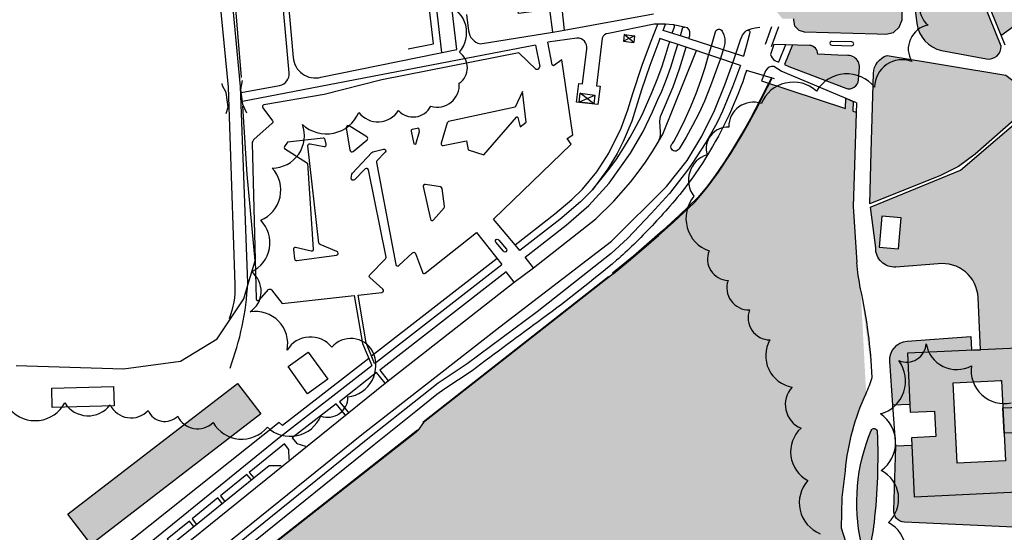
# Model space of a CAD drawing. Header units: metres. Extents: x 89795 to 94000, y 463250 to 466585.
# Tile 220 of 243: x 91617 to 91880, y 465490 to 465627. Entities that reach past the tile are written whole.
import ezdxf

# ---------------------------------------------------------------- set-up
doc = ezdxf.new("R2010")
doc.units = ezdxf.units.M
doc.layers.add('92.1_Bestaande bebouwing - Existing building H', color=7, linetype='Continuous', true_color=0xb5b6af)
doc.layers.add('96.0_groen noord H', color=7, linetype='Continuous', true_color=0xb6b449)
doc.layers.add('96.0_forest', color=71, linetype='Continuous')
doc.layers.add('XXX_Background', color=3, linetype='Continuous')

msp = doc.modelspace()

# ---------------------------------------------------------------- hatches: boundary and pattern name
at = {"layer": '92.1_Bestaande bebouwing - Existing building H'}
h = msp.add_hatch(color=256, dxfattribs=at)
h.paths.add_polyline_path([(91855.38, 465515.65), (91856.12, 465499.88), (91887.48, 465501.36), (91886.73, 465517.13), (91880.11, 465516.82), (91879.79, 465523.63), (91886.42, 465523.94), (91885.68, 465539.71), (91854.31, 465538.24), (91855.06, 465522.46), (91861.55, 465522.75), (91861.87, 465515.96)])
h.paths.add_polyline_path([(91867.55, 465508.87), (91866.54, 465530.36), (91879.44, 465530.97), (91880.46, 465509.48)], flags=16)
msp.add_hatch(color=256, dxfattribs=at).paths.add_polyline_path([(91630.12, 465495.29), (91675.32, 465530.14), (91681.58, 465522.04), (91636.23, 465487.05), (91629.98, 465495.19)])
at = {"layer": '96.0_groen noord H'}
h = msp.add_hatch(color=256, dxfattribs=at)
edge = h.paths.add_edge_path()
edge.add_line((91816.19, 465669.59), (91813.83, 465669.47))
edge.add_line((91813.83, 465669.47), (91799.49, 465792.97))
edge.add_arc((91808.99, 465783.85), 13.17, 102.1708, 136.1658, ccw=False)
edge.add_line((91806.21, 465796.72), (91902.51, 465837.61))
edge.add_line((91902.51, 465837.61), (91926.25, 465848.86))
edge.add_line((91926.25, 465848.86), (91937, 465853.09))
edge.add_line((91937, 465853.09), (91955.18, 465857.7))
edge.add_line((91955.18, 465857.7), (91995.99, 465861.25))
edge.add_line((91995.99, 465861.25), (92028.47, 465863.67))
edge.add_line((92028.47, 465863.67), (92043.23, 465864.77))
edge.add_line((92043.23, 465864.77), (92043.3, 465863.74))
edge.add_line((92043.3, 465863.74), (92045.15, 465863.7))
edge.add_line((92045.15, 465863.7), (92053.97, 465861.72))
edge.add_line((92053.97, 465861.72), (92054.22, 465857.2))
edge.add_line((92054.22, 465857.2), (92054.52, 465851.99))
edge.add_line((92054.52, 465851.99), (92058.04, 465852.19))
edge.add_line((92058.04, 465852.19), (92058, 465852.79))
edge.add_line((92058, 465852.79), (92061.35, 465853.09))
edge.add_line((92061.35, 465853.09), (92061.4, 465852.47))
edge.add_line((92061.4, 465852.47), (92063.34, 465852.64))
edge.add_line((92063.34, 465852.64), (92063.18, 465854.59))
edge.add_line((92063.18, 465854.59), (92063.78, 465854.64))
edge.add_line((92063.78, 465854.64), (92065.57, 465854.86))
edge.add_line((92065.57, 465854.86), (92097.39, 465820.25))
edge.add_line((92097.39, 465820.25), (92109.29, 465811.24))
edge.add_arc((92108.3, 465810.3), 1.37, -46.5863, 43.414, ccw=False)
edge.add_line((92109.24, 465809.3), (92111.4, 465806.82))
edge.add_arc((92112.28, 465806.16), 1.1, 40.5704, 143.3503, ccw=False)
edge.add_line((92113.12, 465806.88), (92134.72, 465781.64))
edge.add_arc((92133.57, 465780.95), 1.35, -48.2155, 31.0464, ccw=False)
edge.add_line((92134.47, 465779.94), (92136.63, 465777.47))
edge.add_arc((92137.45, 465776.49), 1.27, 38.2441, 129.9229, ccw=False)
edge.add_line((92138.45, 465777.28), (92170.02, 465737.22))
edge.add_arc((92168.85, 465736.8), 1.24, -55.3215, 19.6197, ccw=False)
edge.add_line((92169.56, 465735.78), (92171.66, 465733.15))
edge.add_line((92171.66, 465733.15), (92171.67, 465733.15))
edge.add_line((92171.67, 465733.15), (92171.79, 465733.24))
edge.add_arc((92172.4, 465731.83), 1.53, 38.0822, 113.65, ccw=False)
edge.add_line((92173.61, 465732.78), (92199.85, 465699.29))
edge.add_line((92199.85, 465699.29), (92199.31, 465698.89))
edge.add_line((92199.31, 465698.89), (92210.32, 465685.61))
edge.add_line((92210.32, 465685.61), (92201.35, 465678.53))
edge.add_line((92201.35, 465678.53), (92196.59, 465678.59))
edge.add_line((92196.59, 465678.59), (92187.8, 465678.04))
edge.add_line((92187.8, 465678.04), (92186.7, 465679.77))
edge.add_line((92186.7, 465679.77), (92183.63, 465681.28))
edge.add_line((92183.63, 465681.28), (92181.38, 465681.49))
edge.add_arc((92176.14, 465681.61), 5.25, 271.7312, 358.7158, ccw=False)
edge.add_line((92176.3, 465676.36), (92084.7, 465673.6))
edge.add_arc((92080.77, 465655.49), 18.53, 77.7465, 135.0313)
edge.add_arc((92052.97, 465683.25), 20.76, 269.4039, 315.0313, ccw=False)
edge.add_line((92052.76, 465662.5), (92046.45, 465662.56))
edge.add_line((92046.45, 465662.56), (92035.41, 465661.24))
edge.add_line((92035.41, 465661.24), (92029.88, 465660.13))
edge.add_line((92029.88, 465660.13), (92027.56, 465660.46))
edge.add_line((92027.56, 465660.46), (92023.7, 465660.57))
edge.add_line((92023.7, 465660.57), (92019.72, 465659.8))
edge.add_line((92019.72, 465659.8), (92014.42, 465657.92))
edge.add_line((92014.42, 465657.92), (92012.54, 465656.15))
edge.add_line((92012.54, 465656.15), (92011.38, 465653.18))
edge.add_line((92011.38, 465653.18), (92011.58, 465650.3))
edge.add_line((92011.58, 465650.3), (92018.69, 465546.61))
edge.add_line((92018.69, 465546.61), (92018.17, 465544.18))
edge.add_line((92018.17, 465544.18), (91975.1, 465510.86))
edge.add_line((91975.1, 465510.86), (91964.16, 465500.99))
edge.add_line((91964.16, 465500.99), (91962.48, 465498.75))
edge.add_line((91962.48, 465498.75), (91961.3, 465496.01))
edge.add_line((91961.3, 465496.01), (91960.37, 465493.52))
edge.add_line((91960.37, 465493.52), (91959.72, 465490.54))
edge.add_line((91959.72, 465490.54), (91959.52, 465487.32))
edge.add_line((91959.52, 465487.32), (91958.91, 465483.9))
edge.add_line((91958.91, 465483.9), (91930.75, 465488.89))
edge.add_line((91930.75, 465488.89), (91910.73, 465490.39))
edge.add_arc((91910.92, 465493.66), 3.28, 178.7661, 266.7966, ccw=False)
edge.add_line((91907.64, 465493.73), (91907.87, 465504.23))
edge.add_line((91907.87, 465504.23), (91908.29, 465506.65))
edge.add_line((91908.29, 465506.65), (91909.63, 465510.08))
edge.add_line((91909.63, 465510.08), (91911.72, 465514.01))
edge.add_line((91911.72, 465514.01), (91913.63, 465516.07))
edge.add_line((91913.63, 465516.07), (91915.91, 465517.28))
edge.add_line((91915.91, 465517.28), (91914.06, 465520.89))
edge.add_arc((91917.11, 465522.78), 3.59, 97.1256, 211.7356, ccw=False)
edge.add_line((91916.67, 465526.34), (91919.5, 465526.7))
edge.add_line((91919.5, 465526.7), (91928.5, 465526.89))
edge.add_arc((91928.48, 465523.77), 3.12, 28.6325, 89.7134, ccw=False)
edge.add_arc((91955.83, 465538.7), 28.03, 208.6317, 226.0838)
edge.add_arc((91946.49, 465528.99), 14.56, 226.0838, 276.2575)
edge.add_line((91948.07, 465514.51), (91951.72, 465514.91))
edge.add_line((91951.72, 465514.91), (91961.48, 465516.37))
edge.add_line((91961.48, 465516.37), (91973.07, 465519.29))
edge.add_line((91973.07, 465519.29), (92002.79, 465538.5))
edge.add_arc((91989.85, 465548.67), 16.46, 321.866, 344.7632)
edge.add_arc((91972.12, 465553.5), 34.84, 344.7601, 368.4941)
edge.add_arc((91987.05, 465555.73), 19.74, 8.4939, 46.0665)
edge.add_arc((91991.13, 465559.96), 13.86, 46.0665, 93.5341)
edge.add_arc((91989.61, 465584.49), 10.71, 225.884, 273.5345, ccw=False)
edge.add_line((91982.16, 465576.8), (91979.53, 465579.35))
edge.add_line((91979.53, 465579.35), (91973.5, 465588.59))
edge.add_line((91973.5, 465588.59), (91975.04, 465589.63))
edge.add_line((91975.04, 465589.63), (91980.39, 465581.72))
edge.add_line((91980.39, 465581.72), (91993.32, 465590.47))
edge.add_line((91993.32, 465590.47), (91991.79, 465592.74))
edge.add_line((91991.79, 465592.74), (91992.39, 465595.83))
edge.add_line((91992.39, 465595.83), (92002.46, 465593.86))
edge.add_line((92002.46, 465593.86), (92010.11, 465599.01))
edge.add_line((92010.11, 465599.01), (92004.99, 465606.38))
edge.add_line((92004.99, 465606.38), (92008.3, 465608.61))
edge.add_line((92008.3, 465608.61), (92004.89, 465613.52))
edge.add_line((92004.89, 465613.52), (92008.16, 465615.73))
edge.add_line((92008.16, 465615.73), (92004.93, 465620.26))
edge.add_line((92004.93, 465620.26), (92011.53, 465624.71))
edge.add_line((92011.53, 465624.71), (92011.14, 465634.78))
edge.add_line((92011.14, 465634.78), (91996.26, 465643.78))
edge.add_line((91996.26, 465643.78), (91977.41, 465631.1))
edge.add_line((91977.41, 465631.1), (91975.44, 465621.03))
edge.add_line((91975.44, 465621.03), (91972.17, 465621.73))
edge.add_line((91972.17, 465621.73), (91969.33, 465625.92))
edge.add_line((91969.33, 465625.92), (91956.39, 465617.16))
edge.add_line((91956.39, 465617.16), (91961.83, 465609.14))
edge.add_line((91961.83, 465609.14), (91960.12, 465607.98))
edge.add_line((91960.12, 465607.98), (91961.21, 465606.27))
edge.add_line((91961.21, 465606.27), (91963.93, 465602.25))
edge.add_line((91963.93, 465602.25), (91953.93, 465595.48))
edge.add_line((91953.93, 465595.48), (91956.59, 465591.54))
edge.add_line((91956.59, 465591.54), (91955.56, 465590.85))
edge.add_line((91955.56, 465590.85), (91954.33, 465591.09))
edge.add_line((91954.33, 465591.09), (91954.1, 465589.9))
edge.add_line((91954.1, 465589.9), (91944.96, 465604.03))
edge.add_line((91944.96, 465604.03), (91946.39, 465604.96))
edge.add_line((91946.39, 465604.96), (91914.83, 465653.73))
edge.add_line((91914.83, 465653.73), (91894.01, 465640.26))
edge.add_line((91894.01, 465640.26), (91896.79, 465635.96))
edge.add_line((91896.79, 465635.96), (91879.29, 465623.11))
edge.add_line((91879.29, 465623.11), (91871.6, 465642.15))
edge.add_line((91871.6, 465642.15), (91865.26, 465659.5))
edge.add_arc((91877.29, 465655.72), 12.61, 98.3961, 162.5725, ccw=False)
edge.add_line((91875.45, 465668.2), (91899.3, 465671.72))
edge.add_line((91899.3, 465671.72), (91934.6, 465671.11))
edge.add_line((91934.6, 465671.11), (91933.72, 465665.61))
edge.add_line((91933.72, 465665.61), (91931.83, 465660.12))
edge.add_arc((91952.34, 465648.18), 23.73, 149.7901, 207.9136)
edge.add_line((91931.37, 465637.07), (91935.88, 465628.56))
edge.add_line((91935.88, 465628.56), (91942.05, 465620.11))
edge.add_line((91942.05, 465620.11), (91942.86, 465620.7))
edge.add_line((91942.86, 465620.7), (91932.21, 465637.7))
edge.add_arc((91965.13, 465647.93), 34.46, 160.0428, 197.2658, ccw=False)
edge.add_line((91932.73, 465659.69), (91934.81, 465665.43))
edge.add_line((91934.81, 465665.43), (91935.94, 465671.11))
edge.add_line((91935.94, 465671.11), (91971.81, 465671.11))
edge.add_line((91971.81, 465671.11), (92018.91, 465672.89))
edge.add_line((92018.91, 465672.89), (92066.09, 465681.54))
edge.add_line((92066.09, 465681.54), (92104.97, 465690.4))
edge.add_arc((92102.53, 465701.14), 11.02, 282.8358, 341.5652)
edge.add_line((92112.98, 465697.66), (92115.57, 465705.43))
edge.add_line((92115.57, 465705.43), (92114.43, 465739.55))
edge.add_line((92114.43, 465739.55), (92114.34, 465740.39))
edge.add_line((92114.34, 465740.39), (92122.51, 465742.83))
edge.add_line((92122.51, 465742.83), (92121.88, 465745.11))
edge.add_line((92121.88, 465745.11), (92115.28, 465742.85))
edge.add_arc((92114.32, 465745.64), 2.95, 213.2451, 288.9418, ccw=False)
edge.add_line((92111.85, 465744.02), (92104.66, 465754.98))
edge.add_line((92104.66, 465754.98), (92101.63, 465757.61))
edge.add_line((92101.63, 465757.61), (92072.15, 465771.42))
edge.add_line((92072.15, 465771.42), (92047.68, 465800.99))
edge.add_arc((92048.7, 465801.81), 1.31, 147.9954, 218.8112, ccw=False)
edge.add_line((92047.59, 465802.5), (92054.97, 465814.31))
edge.add_line((92054.97, 465814.31), (92055.29, 465815.84))
edge.add_line((92055.29, 465815.84), (92054.71, 465820.07))
edge.add_arc((92053.75, 465819.94), 0.968, 7.9252, 93.7322)
edge.add_line((92053.68, 465820.9), (92030.33, 465819.38))
edge.add_line((92030.33, 465819.38), (92016.36, 465818.05))
edge.add_arc((92016.32, 465818.49), 0.442, 133.3825, 275.4261, ccw=False)
edge.add_line((92016.01, 465818.82), (92024.02, 465826.39))
edge.add_line((92024.02, 465826.39), (92028.5, 465829.39))
edge.add_arc((92035.71, 465822.8), 9.78, 93.6458, 137.5803, ccw=False)
edge.add_line((92035.09, 465832.55), (92060.78, 465834.19))
edge.add_line((92060.78, 465834.19), (92060.69, 465835.69))
edge.add_line((92060.69, 465835.69), (92034.39, 465834.01))
edge.add_line((92034.39, 465834.01), (92031.17, 465832.93))
edge.add_line((92031.17, 465832.93), (92024.2, 465828.37))
edge.add_line((92024.2, 465828.37), (92015.48, 465820.37))
edge.add_arc((92015.21, 465820.65), 0.389, 185.461, 313.3838, ccw=False)
edge.add_line((92014.82, 465820.62), (92013.65, 465832.89))
edge.add_line((92013.65, 465832.89), (92012.16, 465832.75))
edge.add_line((92012.16, 465832.75), (92013.5, 465818.74))
edge.add_arc((92012.54, 465818.65), 0.96, -84.5685, 5.4609, ccw=False)
edge.add_line((92012.63, 465817.7), (91998.79, 465816.38))
edge.add_line((91998.79, 465816.38), (91971.95, 465816.03))
edge.add_arc((91971.97, 465814.53), 1.5, 90.7554, 179.2579)
edge.add_line((91970.47, 465814.55), (91969.93, 465773.26))
edge.add_line((91969.93, 465773.26), (91971.43, 465773.24))
edge.add_line((91971.43, 465773.24), (91971.95, 465813.47))
edge.add_arc((91973.04, 465813.46), 1.09, 90.7556, 179.2583, ccw=False)
edge.add_line((91973.03, 465814.55), (91998.94, 465814.89))
edge.add_line((91998.94, 465814.89), (92013.6, 465816.28))
edge.add_line((92013.6, 465816.28), (92013.73, 465800.4))
edge.add_line((92013.73, 465800.4), (92015.23, 465800.37))
edge.add_line((92015.23, 465800.37), (92015.87, 465816.5))
edge.add_line((92015.87, 465816.5), (92053.24, 465819.11))
edge.add_line((92053.24, 465819.11), (92053.58, 465814.91))
edge.add_line((92053.58, 465814.91), (92045.04, 465801.51))
edge.add_line((92045.04, 465801.51), (92029.62, 465794.65))
edge.add_line((92029.62, 465794.65), (92030.23, 465793.28))
edge.add_line((92030.23, 465793.28), (92045.63, 465800.13))
edge.add_arc((92045.98, 465799.34), 0.858, 38.8133, 113.9865, ccw=False)
edge.add_line((92046.64, 465799.88), (92069.19, 465771.85))
edge.add_line((92069.19, 465771.85), (92071.4, 465770.12))
edge.add_line((92071.4, 465770.12), (92100.46, 465756.51))
edge.add_line((92100.46, 465756.51), (92103.74, 465753.66))
edge.add_line((92103.74, 465753.66), (92111.89, 465741.22))
edge.add_arc((92111.48, 465740.96), 0.487, -78.6326, 33.2453, ccw=False)
edge.add_line((92111.58, 465740.48), (92101.52, 465738.45))
edge.add_line((92101.52, 465738.45), (92101.7, 465736.95))
edge.add_line((92101.7, 465736.95), (92102.44, 465737.06))
edge.add_line((92102.44, 465737.06), (92112.45, 465738.66))
edge.add_arc((92112.52, 465738.21), 0.455, 1.9094, 99.088, ccw=False)
edge.add_line((92112.97, 465738.23), (92113, 465737.46))
edge.add_line((92113, 465737.46), (92114.06, 465705.64))
edge.add_line((92114.06, 465705.64), (92112.05, 465699.63))
edge.add_arc((92100.36, 465703.53), 12.33, 282.8358, 341.5653, ccw=False)
edge.add_line((92103.1, 465691.51), (92096.8, 465690.07))
edge.add_arc((92096.68, 465690.59), 0.526, 190.7311, 282.8355, ccw=False)
edge.add_line((92096.16, 465690.49), (92094.85, 465697.44))
edge.add_line((92094.85, 465697.44), (92094.04, 465707.25))
edge.add_line((92094.04, 465707.25), (92092.46, 465706.82))
edge.add_line((92092.46, 465706.82), (92093.37, 465697.16))
edge.add_line((92093.37, 465697.16), (92094.54, 465691.02))
edge.add_arc((92093.12, 465690.72), 1.45, -78.2496, 11.8178, ccw=False)
edge.add_line((92093.41, 465689.3), (92043.62, 465678.95))
edge.add_arc((92043.54, 465679.34), 0.402, 163.9976, 280.3883, ccw=False)
edge.add_line((92043.16, 465679.45), (92043.37, 465680.21))
edge.add_line((92043.37, 465680.21), (92046.44, 465690.89))
edge.add_arc((92042.56, 465692), 4.04, 343.9944, 391.2183)
edge.add_line((92046.01, 465694.09), (92040.4, 465703.36))
edge.add_line((92040.4, 465703.36), (92039.11, 465702.58))
edge.add_line((92039.11, 465702.58), (92044.32, 465693.99))
edge.add_arc((92040.61, 465691.74), 4.33, -16.0055, 31.2185, ccw=False)
edge.add_line((92044.78, 465690.55), (92041.94, 465680.65))
edge.add_arc((92038.51, 465681.64), 3.57, 280.3842, 343.9945, ccw=False)
edge.add_line((92039.16, 465678.13), (92018.64, 465674.37))
edge.add_line((92018.64, 465674.37), (91980.6, 465672.94))
edge.add_arc((91980.49, 465675.75), 2.81, 191.2295, 272.1694, ccw=False)
edge.add_line((91977.74, 465675.2), (91977.19, 465677.95))
edge.add_line((91977.19, 465677.95), (91976.36, 465688.07))
edge.add_line((91976.36, 465688.07), (91974.92, 465686.85))
edge.add_line((91974.92, 465686.85), (91975.72, 465677.66))
edge.add_arc((91971.85, 465676.62), 4.01, -90.5619, 15.0239, ccw=False)
edge.add_line((91971.81, 465672.61), (91900.91, 465673.31))
edge.add_line((91900.91, 465673.31), (91893.53, 465672.44))
edge.add_arc((91893.5, 465672.7), 0.254, 158.052, 277.7643, ccw=False)
edge.add_line((91893.26, 465672.79), (91893.68, 465673.83))
edge.add_line((91893.68, 465673.83), (91898.71, 465686.31))
edge.add_line((91898.71, 465686.31), (91897.32, 465686.87))
edge.add_line((91897.32, 465686.87), (91891.63, 465672.77))
edge.add_arc((91890.55, 465673.23), 1.18, 278.8586, 336.9606, ccw=False)
edge.add_line((91890.73, 465672.06), (91874.91, 465669.6))
edge.add_line((91874.91, 465669.6), (91871.06, 465668.12))
edge.add_line((91871.06, 465668.12), (91867.45, 465665.95))
edge.add_line((91867.45, 465665.95), (91864.89, 465662.51))
edge.add_arc((91864.41, 465662.65), 0.5, 201.8198, 344.0962, ccw=False)
edge.add_line((91863.94, 465662.46), (91859.14, 465674.47))
edge.add_line((91859.14, 465674.47), (91859.47, 465707.64))
edge.add_line((91859.47, 465707.64), (91857.75, 465697.49))
edge.add_arc((91856.61, 465697.94), 1.22, 242.0726, 338.7606, ccw=False)
edge.add_line((91856.04, 465696.86), (91847.18, 465701.55))
edge.add_line((91847.18, 465701.55), (91847.1, 465699.75))
edge.add_line((91847.1, 465699.75), (91854.35, 465695.6))
edge.add_arc((91852.75, 465690.95), 4.91, 0.0106, 71.0407, ccw=False)
edge.add_line((91857.67, 465690.95), (91857.67, 465674.17))
edge.add_line((91857.67, 465674.17), (91859.92, 465666.88))
edge.add_line((91859.92, 465666.88), (91863.91, 465660.23))
edge.add_line((91863.91, 465660.23), (91871.2, 465640.44))
edge.add_line((91871.2, 465640.44), (91879.33, 465620.36))
edge.add_arc((91876, 465620.22), 3.33, -100.5286, 2.4541, ccw=False)
edge.add_line((91875.39, 465616.94), (91863.41, 465619.17))
edge.add_arc((91865.3, 465627.48), 8.53, 187.0881, 257.1869, ccw=False)
edge.add_line((91856.84, 465626.43), (91853.6, 465652.46))
edge.add_line((91853.6, 465652.46), (91852.46, 465656.29))
edge.add_line((91852.46, 465656.29), (91850.51, 465659.54))
edge.add_line((91850.51, 465659.54), (91847.89, 465659.58))
edge.add_line((91847.89, 465659.58), (91847.83, 465656.28))
edge.add_line((91847.83, 465656.28), (91849.36, 465656.26))
edge.add_line((91849.36, 465656.26), (91850.84, 465652.02))
edge.add_line((91850.84, 465652.02), (91853.12, 465639.35))
edge.add_line((91853.12, 465639.35), (91852.85, 465627.42))
edge.add_line((91852.85, 465627.42), (91852.05, 465625.45))
edge.add_line((91852.05, 465625.45), (91850.57, 465624.02))
edge.add_line((91850.57, 465624.02), (91848.55, 465623.56))
edge.add_line((91848.55, 465623.56), (91846.23, 465623.63))
edge.add_line((91846.23, 465623.63), (91826.74, 465624.17))
edge.add_line((91826.74, 465624.17), (91825.31, 465624.6))
edge.add_line((91825.31, 465624.6), (91824.17, 465625.75))
edge.add_line((91824.17, 465625.75), (91823.84, 465627.28))
edge.add_line((91823.84, 465627.28), (91823.84, 465627.63))
edge.add_line((91823.84, 465627.63), (91820.91, 465627.71))
edge.add_line((91820.91, 465627.71), (91816.89, 465632.45))
edge.add_line((91816.89, 465632.45), (91816.19, 465669.59))
edge.add_line((91816.19, 465669.59), (91816.19, 465669.59))
h.paths.add_polyline_path([(91828.22, 465672.6), (91839.53, 465672.85), (91839.69, 465663.8), (91842.98, 465663.85), (91843.51, 465637.87), (91846.33, 465637.95), (91846.41, 465632.22), (91825.49, 465631.86), (91825.37, 465638.33), (91828.93, 465638.39)], flags=16)
h.paths.add_polyline_path([(91939.34, 465820.2), (91938.48, 465821.69), (91935.35, 465819.89), (91934.26, 465821.79), (91942.58, 465826.57), (91937.21, 465835.93), (91931.93, 465832.9), (91930.77, 465834.91), (91924.94, 465831.57), (91927.48, 465827.15), (91926.85, 465826.79), (91929.04, 465822.99), (91931.45, 465824.38), (91935.21, 465817.83)], flags=16)
h.paths.add_polyline_path([(91951.03, 465854.17), (91951.39, 465850.89), (91942.13, 465848.53), (91927.87, 465843.83), (91916.15, 465838.65), (91899.75, 465831.16), (91845.84, 465807.98), (91831.61, 465800.66), (91830.28, 465804.04), (91878.7, 465824.67), (91917.09, 465842.04)], flags=16)
h.paths.add_polyline_path([(92048.4, 465862.02), (92050.08, 465861.75), (92050.06, 465858.91), (92045.05, 465858.12), (92029.49, 465857), (91958.42, 465852.26), (91956.91, 465852.28), (91955.5, 465853.38), (91955.66, 465854.95), (92038.24, 465861.64)], flags=16)
h.paths.add_polyline_path([(92092.54, 465810.35), (92091.93, 465817.34), (92091.55, 465817.3), (92091.34, 465819.79), (92083.77, 465819.13), (92083.86, 465818.15), (92078.07, 465817.64), (92078.95, 465807.5), (92079.04, 465807.51), (92085.06, 465808.03), (92084.92, 465809.69)], flags=16)
h.paths.add_polyline_path([(92128.1, 465760.97), (92125.57, 465758.98), (92122.51, 465762.89), (92125.04, 465764.87)], flags=16)
h.paths.add_polyline_path([(92141.21, 465767.64), (92133.23, 465761.37), (92132.27, 465762.6), (92129.81, 465760.67), (92125.98, 465765.54), (92127.47, 465766.7), (92126.69, 465767.7), (92127.68, 465768.47), (92128.41, 465767.54), (92133.63, 465771.65), (92135.07, 465769.82), (92137.81, 465771.97)], flags=16)
h.paths.add_polyline_path([(92136.8, 465734.59), (92143.94, 465734.59), (92143.94, 465728.11), (92136.77, 465728.11)], flags=16)
h.paths.add_polyline_path([(92165.66, 465723.74), (92165.62, 465725.22), (92164.58, 465725.88), (92164.55, 465727.18), (92160.21, 465727.1), (92160.09, 465729.07), (92149.89, 465728.7), (92149.98, 465724.27), (92153.53, 465724.24), (92153.56, 465723.39), (92149.91, 465723.21), (92149.95, 465716.47), (92152.57, 465716.53), (92152.59, 465716.28), (92159.48, 465716.42), (92159.54, 465716.17), (92161.13, 465714.67), (92163.18, 465714.66), (92164.73, 465716.36), (92164.64, 465723.07)], flags=16)
for points in [[(91840.03, 465617.39, 0.145792), (91838.37, 465617.82), (91835.68, 465617.89), (91830.33, 465618.17, 0.41422), (91828.1, 465620.53), (91823.58, 465620.65), (91821.43, 465615.4), (91822.61, 465614.9), (91837.8, 465609.1, 0.504142), (91841.25, 465611.3), (91841.49, 465614.59, 0.282995)], [(91887.15, 465604.5), (91883.65, 465610.27), (91880.61, 465612.56), (91848.88, 465617.85, 0.321006), (91845.24, 465613.07), (91844.61, 465592.07), (91844.28, 465578.18), (91863.16, 465585.75), (91867.98, 465588.17), (91872.37, 465591.42)], [(91846.24, 465517.32, 0.779092), (91844.6, 465517.56, 0.152069), (91841.91, 465487.44), (91843.17, 465484.57, 0.224711), (91843.85, 465485.34, 0.04407), (91845.38, 465492.95, 0.037471)]]:
    msp.add_hatch(color=256, dxfattribs=at).paths.add_polyline_path(points)
h = msp.add_hatch(color=256, dxfattribs=at)
edge = h.paths.add_edge_path()
edge.add_line((91775.68, 465559.44), (91779.79, 465562.84))
edge.add_line((91779.79, 465562.84), (91784.49, 465566.84))
edge.add_line((91784.49, 465566.84), (91787.82, 465569.75))
edge.add_line((91787.82, 465569.75), (91791.91, 465573.41))
edge.add_line((91791.91, 465573.41), (91795.75, 465576.95))
edge.add_line((91795.75, 465576.95), (91797.72, 465578.8))
edge.add_line((91797.72, 465578.8), (91800.82, 465582.57))
edge.add_line((91800.82, 465582.57), (91803.82, 465586.61))
edge.add_line((91803.82, 465586.61), (91807.14, 465591.64))
edge.add_line((91807.14, 465591.64), (91810.14, 465596.63))
edge.add_line((91810.14, 465596.63), (91811.59, 465599.14))
edge.add_line((91811.59, 465599.14), (91813.81, 465603.21))
edge.add_line((91813.81, 465603.21), (91815.51, 465606.54))
edge.add_line((91815.51, 465606.54), (91816.89, 465609.39))
edge.add_line((91816.89, 465609.39), (91817.42, 465610.39))
edge.add_line((91817.42, 465610.39), (91837.72, 465603.63))
edge.add_line((91837.72, 465603.63), (91837.81, 465606.41))
edge.add_line((91837.81, 465606.41), (91839.78, 465605.58))
edge.add_line((91839.78, 465605.58), (91839.7, 465602.98))
edge.add_line((91839.7, 465602.98), (91840.61, 465602.67))
edge.add_line((91840.61, 465602.67), (91839.84, 465577.44))
edge.add_line((91839.84, 465577.44), (91840.77, 465562.49))
edge.add_arc((91892.96, 465566.61), 52.35, 184.517, 192.2707)
edge.add_arc((91702.69, 465525.23), 142.37, 2.6377, 12.2706, ccw=False)
edge.add_arc((91810.94, 465542.45), 35.6, 335.1899, 342.5611, ccw=False)
edge.add_arc((91899.88, 465501.33), 62.39, 155.1899, 174.928)
edge.add_arc((91836.08, 465507), 1.66, 353.3195, 354.9275, ccw=False)
edge.add_line((91837.73, 465506.8), (91836.9, 465499.69))
edge.add_line((91836.9, 465499.69), (91836.65, 465491.42))
edge.add_line((91836.65, 465491.42), (91839.09, 465483.86))
edge.add_line((91839.09, 465483.86), (91841.73, 465478.57))
edge.add_line((91841.73, 465478.57), (91841.74, 465477.36))
edge.add_line((91841.74, 465477.36), (91835.38, 465459.27))
edge.add_arc((91827.96, 465463.26), 8.42, 261.588, 331.7478, ccw=False)
edge.add_line((91826.73, 465454.93), (91824.76, 465456.17))
edge.add_line((91824.76, 465456.17), (91823.49, 465458.06))
edge.add_line((91823.49, 465458.06), (91818.4, 465454.87))
edge.add_line((91818.4, 465454.87), (91817.31, 465449.23))
edge.add_line((91817.31, 465449.23), (91819.65, 465445.48))
edge.add_arc((91810.81, 465439.8), 10.51, -49.6981, 32.7232, ccw=False)
edge.add_line((91817.61, 465431.79), (91814.95, 465429.53))
edge.add_line((91814.95, 465429.53), (91803.03, 465420.71))
edge.add_line((91803.03, 465420.71), (91800.41, 465419.27))
edge.add_line((91800.41, 465419.27), (91791.95, 465412.69))
edge.add_line((91791.95, 465412.69), (91785.63, 465408.55))
edge.add_line((91785.63, 465408.55), (91758.23, 465391.18))
edge.add_line((91758.23, 465391.18), (91751.96, 465388.47))
edge.add_arc((91736.96, 465432.14), 46.17, 261.8494, 288.9584, ccw=False)
edge.add_arc((91691.82, 465116.94), 272.24, 81.8493, 84.8161)
edge.add_line((91716.42, 465388.07), (91715.7, 465388.24))
edge.add_line((91715.7, 465388.24), (91711.11, 465389.92))
edge.add_line((91711.11, 465389.92), (91706.76, 465392.09))
edge.add_line((91706.76, 465392.09), (91705.26, 465392.88))
edge.add_line((91705.26, 465392.88), (91695.77, 465400.15))
edge.add_line((91695.77, 465400.15), (91687, 465408.14))
edge.add_line((91687, 465408.14), (91686.21, 465409.42))
edge.add_line((91686.21, 465409.42), (91678.72, 465418.04))
edge.add_line((91678.72, 465418.04), (91677.89, 465418.94))
edge.add_line((91677.89, 465418.94), (91650.96, 465451.86))
edge.add_line((91650.96, 465451.86), (91656.5, 465456.27))
edge.add_line((91656.5, 465456.27), (91667.51, 465458.43))
edge.add_line((91667.51, 465458.43), (91669, 465459.44))
edge.add_line((91669, 465459.44), (91667.67, 465461.38))
edge.add_line((91667.67, 465461.38), (91666.68, 465460.72))
edge.add_line((91666.68, 465460.72), (91655.46, 465458.51))
edge.add_line((91655.46, 465458.51), (91649.49, 465453.76))
edge.add_line((91649.49, 465453.76), (91648.56, 465455.19))
edge.add_line((91648.56, 465455.19), (91649.67, 465455.91))
edge.add_line((91649.67, 465455.91), (91649.73, 465455.82))
edge.add_line((91649.73, 465455.82), (91650.65, 465456.55))
edge.add_line((91650.65, 465456.55), (91648.88, 465458.8))
edge.add_line((91648.88, 465458.8), (91723.08, 465517.17))
edge.add_line((91723.08, 465517.17), (91723.53, 465517.53))
edge.add_line((91723.53, 465517.53), (91725.03, 465519.71))
edge.add_line((91725.03, 465519.71), (91775.66, 465559.45))
edge.add_line((91775.66, 465559.45), (91775.68, 465559.44))
h = msp.add_hatch(color=256, dxfattribs=at)
h.paths.add_polyline_path([(91862.48, 465562.11), (91851.19, 465561.27, -0.445529), (91845.82, 465566.42), (91844.39, 465577.27), (91844.61, 465577.36), (91868.45, 465587.22), (91887.63, 465603.59), (91896.14, 465578.12), (91898.53, 465570.87), (91901.55, 465560.54), (91896.2, 465559.25), (91894.54, 465566.05), (91883.96, 465563.47), (91887.61, 465548.5), (91898.19, 465551.09), (91896.53, 465557.89), (91901.89, 465559.21), (91904.19, 465550.39), (91906.9, 465538.46), (91907.15, 465521.64), (91903.78, 465510.15), (91901.63, 465498.64), (91901.41, 465493.68, -0.42924), (91898.28, 465490.97), (91853.52, 465493.04, -0.426465), (91850.67, 465496.3), (91851.24, 465513.37), (91855.47, 465513.57), (91856.12, 465499.88), (91887.48, 465501.36), (91886.73, 465517.13), (91880.11, 465516.82), (91879.79, 465523.63), (91886.42, 465523.94), (91885.68, 465539.71), (91873.79, 465539.15), (91873.17, 465553.14, 0.439503)])
h.paths.add_polyline_path([(91851.91, 465566.16), (91846.75, 465566.58), (91847.43, 465574.88), (91852.59, 465574.46)], flags=16)
msp.add_hatch(color=256, dxfattribs=at).paths.add_polyline_path([(91871.22, 465542.7), (91854.21, 465541.44, 0.410321), (91849.59, 465536.09), (91850.38, 465524.34), (91854.96, 465524.56), (91854.31, 465538.24), (91871.39, 465539.04)], flags=17)

# ---------------------------------------------------------------- linework, layer by layer
at = {"layer": '96.0_forest'}
for points in [[(91860.73, 465636.79, 0.520567), (91859.8, 465625.97, 0.520567), (91855.45, 465616.24, 0.520567), (91845.52, 465609.4, 0.520567), (91829.98, 465608.32, 0.520567), (91815.28, 465604.99, 0.520567), (91806.56, 465598.68, 0.520567), (91800.79, 465591.3, 0.520567), (91797.25, 465580.22, 0.520567), (91801.31, 465565.6, 0.520567), (91806.37, 465557.69, 0.520567), (91812.11, 465549.8, 0.520567), (91817.58, 465541.78, 0.520567), (91823.48, 465529.17, 0.520567), (91825.88, 465518.19, 0.520567), (91827.7, 465504.21, 0.520567), (91830.99, 465489.98, 0.520567)], [(91614.58, 465523.21, 0.520567), (91629.21, 465524.94, 0.520567), (91641.34, 465524.41, 0.520567), (91651.45, 465522.88, 0.520567), (91659.37, 465521.4, 0.520567), (91668.8, 465519.71, 0.520567), (91683.33, 465518.44, 0.520567), (91697.63, 465521.45, 0.520567), (91704.86, 465526.56, 0.520567), (91711.4, 465538.79, 0.520567), (91700.52, 465539.84, 0.520567), (91688.6, 465539.08, 0.520567), (91678.72, 465549.32, 0.520567), (91679.06, 465560, 0.520567), (91681.55, 465573.78, 0.520567), (91684.61, 465587.71, 0.520567), (91692.67, 465599.43, 0.520567), (91707.77, 465602.6, 0.520567), (91718.34, 465603.11, 0.520567), (91726.97, 465604.27, 0.520567), (91734.59, 465610.42, 0.520567), (91734.63, 465618.7, 0.520567), (91731.33, 465631.43, 0.520567)], [(91850.92, 465477.99, 0.520567), (91849.21, 465492.97, 0.520567), (91847.29, 465506.89, 0.520567), (91847.14, 465522, 0.520567), (91852.01, 465536.28, 0.520567), (91859.33, 465540.79, 0.520567), (91871.39, 465534.89, 0.520567), (91882.05, 465524.95, 0.520567)]]:
    msp.add_lwpolyline(points, format="xyb", dxfattribs=at)
at = {"layer": 'XXX_Background'}
for p, q in [((91725.03, 465519.71), (91723.53, 465517.53)), ((91836.9, 465499.69), (91837.73, 465506.8)), ((91836.65, 465491.42), (91836.9, 465499.69))]:
    msp.add_line(p, q, dxfattribs=at)
for points in [[(91676.36, 465607.94), (91686.59, 465609.83, 0.386993), (91689.15, 465613.21), (91681.91, 465693.29), (91682.56, 465695.25), (91681.58, 465706.63)], [(91683.07, 465706.76), (91684.08, 465695.07), (91683.42, 465693.11), (91690.2, 465617.29, 0.461616), (91697.63, 465612.02), (91733.89, 465619.41)], [(91733.89, 465619.41), (91727.08, 465677.58, -0.429), (91728.86, 465679.72), (91737.94, 465680.32, -0.396357), (91741.84, 465677.11), (91742.57, 465671.43, -0.397773), (91739.28, 465666.91), (91734.86, 465666.09, 0.254182), (91732.62, 465661.42), (91733.18, 465656.82)], [(91899.3, 465671.72), (91875.45, 465668.2, 0.287579), (91865.26, 465659.5), (91871.6, 465642.15), (91880.29, 465620.65)], [(91667.59, 465663.26), (91672.87, 465609.36), (91674.65, 465556.58, -0.100675), (91673.11, 465547.43)], [(91673.34, 465534.25, 0.075062), (91678.1, 465557), (91676.11, 465609.58), (91671.06, 465663.58)], [(91853.6, 465652.46), (91856.84, 465626.43, 0.315773), (91863.41, 465619.17), (91875.39, 465616.94, 0.48225), (91879.33, 465620.36), (91871.2, 465640.44)], [(91736.54, 465628.76), (91737.07, 465624.42, 0.317981), (91740.19, 465620.96), (91759.58, 465624.1), (91761.65, 465624.46), (91786.43, 465628.98)], [(91795.91, 465622.41), (91796.13, 465623.16), (91796.19, 465623.67), (91796.16, 465624.17), (91796.03, 465624.66), (91795.52, 465625.24), (91794.73, 465625.43), (91791.7, 465626.05), (91789.7, 465626.18), (91787.65, 465626.19), (91786.61, 465626.2), (91774.42, 465623.7, 0.349066), (91772.77, 465622.48), (91771.21, 465609.77), (91772.2, 465609.65), (91771.59, 465604.7), (91765.9, 465605.4), (91766.5, 465610.35), (91767.49, 465610.23), (91768.64, 465619.6, 0.453882), (91766.03, 465622.51), (91758.24, 465621.4)], [(91791.49, 465623.79), (91792.05, 465625.51, 0.489468), (91791.68, 465626.06)], [(91793.64, 465623.12), (91794.17, 465625.02, -0.402115), (91794.73, 465625.43)], [(91811.7, 465624.62, -0.414215), (91812.22, 465624.04), (91812, 465623.31), (91811.35, 465620.6), (91810.48, 465617.64)], [(91754.96, 465620.59), (91756.06, 465614.87), (91755.67, 465614.12), (91755.08, 465614.11), (91750.46, 465618.52), (91713.91, 465611.36), (91698.48, 465607.43), (91682.4, 465604.66, 0.558044), (91682.09, 465603.88), (91684.65, 465600.4, -0.438806), (91684.5, 465599.62), (91679.8, 465595.48, 0.190644), (91679.23, 465594.37), (91680.32, 465552.82, 0.678892), (91681.19, 465552.5), (91683.64, 465555.23, -0.466895), (91684.4, 465555.21), (91687.28, 465551.54), (91706.5, 465553.67), (91708.75, 465540.83), (91711.19, 465534.94)], [(91821.43, 465615.4), (91822.61, 465614.9), (91837.8, 465609.1, 0.504143), (91841.25, 465611.3), (91841.49, 465614.59, 0.282995), (91840.03, 465617.39, 0.145792), (91838.37, 465617.82), (91835.68, 465617.89), (91830.33, 465618.17, 0.414219), (91828.1, 465620.53), (91818.57, 465620.79), (91817.73, 465618.1, 0.166639), (91818.9, 465616.46), (91819.83, 465616.07)], [(91834.11, 465621.61, 1.000001), (91834.08, 465620.61), (91839.44, 465620.46, 1), (91839.47, 465621.46), (91834.11, 465621.61)], [(91840.69, 465605.19), (91820.59, 465613.67), (91818.63, 465614.87, 0.32333), (91816.39, 465613.77), (91815.32, 465611.09), (91837.72, 465603.63), (91837.81, 465606.41), (91839.78, 465605.58), (91839.7, 465602.98), (91840.61, 465602.67)], [(91818.81, 465611.63), (91811.32, 465613.8, -0.05936), (91800.64, 465590.81, -0.041775), (91790.82, 465577.54, -0.017391), (91781.18, 465567.29, -0.019673), (91776.61, 465563.1, -0.01722), (91756.85, 465547.53, 0.002427), (91738.02, 465533.57), (91730.75, 465528.74), (91728.61, 465527.17), (91723, 465522.68), (91720.34, 465520.55), (91711.89, 465513.76), (91645.95, 465460.49)], [(91898.28, 465490.97), (91853.52, 465493.04, -0.426461), (91850.67, 465496.3), (91851.24, 465513.37), (91850.38, 465524.34), (91849.59, 465536.09, -0.410318), (91854.21, 465541.44), (91871.22, 465542.7), (91871.39, 465539.04), (91873.79, 465539.15), (91873.17, 465553.14, 0.439503), (91862.48, 465562.11), (91851.19, 465561.27, -0.44553), (91845.82, 465566.42), (91844.39, 465577.27), (91844.61, 465577.36), (91868.45, 465587.22), (91887.63, 465603.59)], [(91691.17, 465563.05), (91701.83, 465564.47, 0.788816), (91701.92, 465565.42), (91697.39, 465567.29, -0.271458), (91697.09, 465567.69), (91694.16, 465593.69, -0.503737), (91694.75, 465594.24), (91698.47, 465593.52, 0.541057), (91699.05, 465594.12), (91698.78, 465595.33, 0.400569), (91698.21, 465595.71), (91688.72, 465594.71), (91687.87, 465593.52, 0.377059), (91687.93, 465592.94), (91694.07, 465589.06), (91695.58, 465566.05, -0.459212), (91695.03, 465565.51), (91690.88, 465566.53, 0.555609), (91690.32, 465565.98), (91690.59, 465563.48, 0.438326), (91691.17, 465563.05)], [(91710.71, 465558.45, -0.427428), (91710.69, 465559.17), (91714.89, 465563.46, 0.24832), (91715.02, 465563.91), (91710.31, 465587.27, 0.598503), (91709.47, 465587.52), (91706.58, 465584.64, -0.724964), (91705.74, 465585.06), (91705.9, 465586.11), (91706.03, 465586.38), (91711.25, 465591.94), (91711.49, 465592.08), (91714.33, 465592.83, -0.756311), (91714.82, 465592.01), (91712.58, 465589.66, 0.241851), (91712.45, 465589.22), (91717.63, 465561.94, 0.592174), (91718.46, 465561.67), (91722.09, 465565.09, -0.539748), (91722.9, 465564.9), (91724.72, 465559.87, 0.513184), (91725.5, 465559.65), (91739.18, 465570.55), (91745.98, 465562)], [(91746.37, 465565.49), (91744.34, 465567.9, -1.067352), (91745.14, 465568.49), (91747.16, 465566.09, -1.048259), (91746.37, 465565.49)], [(91837.73, 465506.8, 0.007016), (91837.74, 465506.85, -0.086338), (91843.25, 465527.51, 0.032174), (91844.9, 465531.78, 0.042056), (91841.8, 465555.49, -0.033845), (91840.77, 465562.49)], [(91711.93, 465535.51), (91709.74, 465541.05), (91707.55, 465553.79), (91713.91, 465554.5, 0.659956), (91714.17, 465555.36), (91710.71, 465558.45)], [(91800.41, 465419.27), (91803.03, 465420.71), (91814.95, 465429.53), (91817.61, 465431.79, 0.375981), (91819.65, 465445.48), (91817.31, 465449.23), (91818.4, 465454.87), (91823.49, 465458.06), (91824.76, 465456.17), (91826.73, 465454.93, 0.316066), (91835.38, 465459.27), (91841.74, 465477.36), (91841.73, 465478.57), (91839.09, 465483.86), (91836.65, 465491.42)]]:
    msp.add_lwpolyline(points, format="xyb", dxfattribs=at)
for points in [[(91720.89, 465619.65), (91727.68, 465621), (91719.24, 465693.73), (91712.31, 465692.92)], [(91729.96, 465618.61), (91721.23, 465693.96)], [(91759.58, 465624.1), (91758.77, 465630.13), (91750.44, 465629.05), (91748.03, 465645.6), (91758.28, 465646.55), (91757.59, 465654.02)], [(91823.84, 465627.63), (91823.84, 465627.28), (91824.17, 465625.75), (91825.31, 465624.6), (91826.74, 465624.17), (91846.23, 465623.63), (91848.55, 465623.56), (91850.57, 465624.02), (91852.05, 465625.45), (91852.85, 465627.42), (91853.12, 465639.35)], [(91674.38, 465635.72), (91676.28, 465611.93)], [(91896.79, 465635.96), (91879.29, 465623.11)], [(91761.67, 465632.95), (91762.56, 465624.62)], [(91626.84, 465450.43), (91708.54, 465516.53), (91745.46, 465545.29), (91775.22, 465568.19), (91789.94, 465582.78), (91795.44, 465589.76), (91799.34, 465596.29), (91802.74, 465603.1), (91805.56, 465609.97), (91807.7, 465615.89), (91808.48, 465618.33), (91809.68, 465622.04), (91809.94, 465622.67), (91810.28, 465623.26), (91810.54, 465623.63), (91810.98, 465624.15), (91811.33, 465624.49), (91812.06, 465624.8), (91812.83, 465625.06), (91813.62, 465625.26), (91814.83, 465625.45)], [(91770.17, 465581.96), (91766.94, 465578.68), (91761.43, 465574.02), (91750.76, 465565.72), (91749.47, 465567.25), (91760.1, 465575.53), (91764.68, 465579.32), (91767.49, 465582.13), (91771.29, 465586.71), (91774.55, 465591.69), (91777.82, 465598.38), (91779.63, 465603.32), (91780.97, 465607.67), (91783.42, 465615.24), (91785.64, 465621.25), (91787.65, 465626.19)], [(91795.91, 465622.41), (91789.02, 465624.56), (91789.7, 465626.18)], [(91817.99, 465625.49), (91816.28, 465620.78)], [(91819.84, 465625.51), (91817.9, 465620.17)], [(91788.18, 465622.39), (91787.87, 465621.57), (91785.46, 465615.15), (91783.3, 465608.64), (91780.67, 465600.31), (91778.39, 465594.81), (91776.72, 465591.64), (91774.28, 465587.54), (91770.17, 465581.96), (91774.55, 465587.35), (91776.54, 465590.15), (91778.42, 465593.02), (91780.2, 465595.96), (91781.86, 465598.96), (91783.41, 465602.02), (91786.12, 465608.17), (91787.46, 465611.43), (91788.69, 465614.73), (91789.79, 465618.08), (91790.57, 465620.78), (91790.8, 465621.52)], [(91778.63, 465623.46), (91781.42, 465623.14), (91781.21, 465621.33), (91778.63, 465623.46), (91778.42, 465621.64), (91781.21, 465621.33)], [(91781.42, 465623.14), (91778.42, 465621.66)], [(91795.21, 465620.05), (91788.18, 465622.39)], [(91795.91, 465622.41), (91810.48, 465617.64)], [(91754.96, 465620.59), (91676.68, 465605.58)], [(91749.47, 465567.25), (91743.72, 465574.09), (91764.48, 465594.15), (91763.4, 465595.61), (91764.95, 465596.66), (91761.97, 465616.66), (91759.75, 465615.09), (91759.44, 465615.38), (91758.24, 465621.4)], [(91754.37, 465561.11), (91752.16, 465563.95), (91763.18, 465572.49), (91769.23, 465577.77), (91774.66, 465583.69), (91780.36, 465591.71), (91783.71, 465597.56), (91786.24, 465602.81), (91787.66, 465606.06), (91788.66, 465608.33), (91789.92, 465611.5), (91791.07, 465614.72), (91792.42, 465619.1), (91792.95, 465620.8)], [(91787.69, 465594.63), (91788.21, 465595.95), (91788.35, 465596.7), (91788.38, 465597.37), (91788.14, 465600.25), (91788.31, 465601.55), (91791.74, 465609.49), (91793.43, 465614.24), (91795.21, 465620.05)], [(91809.75, 465615.19), (91795.21, 465620.05)], [(91821.73, 465620.71), (91819.83, 465616.07)], [(91823.58, 465620.65), (91821.43, 465615.4)], [(91600.89, 465441.12), (91613.43, 465448.59), (91616.38, 465450.72), (91714.76, 465530.22), (91749.29, 465557.22), (91754.37, 465561.11), (91771.08, 465574.14), (91775.87, 465578.87), (91780.29, 465583.95), (91782.35, 465586.61), (91784.32, 465589.35), (91786.18, 465592.15), (91787.69, 465594.63), (91788.97, 465596.84), (91797.63, 465618.27), (91797.94, 465619.14)], [(91809.75, 465615.19), (91807.56, 465609.42), (91804.91, 465603), (91803.52, 465600.12), (91802.02, 465597.3), (91800.42, 465594.54), (91796.79, 465589), (91795.53, 465587.19), (91793.18, 465584.04), (91790.71, 465580.97), (91785.83, 465575.55), (91779.53, 465568.89), (91775.18, 465564.91), (91755.43, 465549.34), (91736.71, 465535.44), (91728.91, 465530.24), (91710.19, 465515.35), (91624.04, 465445.76)], [(91775.68, 465559.44), (91779.79, 465562.84), (91784.49, 465566.84), (91787.82, 465569.75), (91791.91, 465573.41), (91795.75, 465576.95), (91797.72, 465578.8), (91800.82, 465582.57), (91803.82, 465586.61), (91807.14, 465591.64), (91810.14, 465596.63), (91811.59, 465599.14), (91813.81, 465603.21), (91815.51, 465606.54), (91816.89, 465609.39), (91818.17, 465611.81), (91817.97, 465611.87), (91816.62, 465609.34), (91814.99, 465605.97), (91812.37, 465600.97), (91810.77, 465598.14), (91807.03, 465591.88), (91805.27, 465589.13), (91802.95, 465585.76), (91800.69, 465582.75), (91798.33, 465579.86), (91793.34, 465575.02), (91788.97, 465571.06), (91785.36, 465567.89), (91781.09, 465564.22), (91777.38, 465561.12), (91775.54, 465559.61), (91775.68, 465559.44)], [(91672.33, 465602.37), (91672.87, 465604.02), (91672.34, 465607.94), (91671.35, 465609.71), (91671.27, 465610.31)], [(91677.86, 465602.46), (91676.79, 465604.76), (91676.26, 465608.72), (91676.69, 465611.16)], [(91766.74, 465605.45), (91770.81, 465607.27)], [(91770.54, 465604.92), (91766.85, 465607.73)], [(91677.97, 465586.03), (91676.73, 465604.3)], [(91840.69, 465605.19), (91839.84, 465577.44), (91840.77, 465562.49)], [(91680.05, 465562.96), (91677.97, 465586.03)], [(91678.23, 465556.78), (91680.05, 465562.96)], [(91744.73, 465563.56), (91711.17, 465537.44)], [(91711.93, 465535.51), (91745.98, 465562)], [(91749.29, 465557.22), (91747.11, 465560.01), (91713.32, 465533.67)], [(91775.66, 465559.45), (91725.03, 465519.71), (91724.9, 465519.89), (91774.46, 465558.77), (91774.59, 465558.61)], [(91677.07, 465552.82), (91678.23, 465556.78)], [(91675.45, 465550.39), (91677.07, 465552.82)], [(91669.91, 465542.09), (91675.45, 465550.39)], [(91660.08, 465536.12), (91669.91, 465542.09)], [(91710.4, 465536.84), (91687.37, 465518.92), (91686.48, 465519.73), (91595.63, 465447.43), (91590.12, 465447.86), (91550.61, 465497.26)], [(91644.88, 465534.04), (91660.08, 465536.12)], [(91587.05, 465445.85), (91588.4, 465447), (91590.56, 465444.25), (91589.42, 465443.04), (91591.2, 465441.56), (91592.23, 465441.2), (91593.91, 465441.17), (91595.18, 465441.58), (91595.87, 465442.01), (91614.63, 465457.25), (91659.42, 465493.71), (91686, 465515.35), (91711.19, 465534.94)], [(91616.24, 465534.93), (91644.88, 465534.04)], [(91714.76, 465530.22), (91712.49, 465533.07), (91702.57, 465525.26), (91704.88, 465522.44)], [(91713.32, 465533.67), (91715.58, 465530.88)], [(91879.45, 465530.8), (91879.18, 465530.96)], [(91704.11, 465521.78), (91701.67, 465524.69), (91689.99, 465515.63), (91691.16, 465514.08), (91693.55, 465513.34)], [(91854.96, 465524.56), (91850.44, 465524.34)], [(91879.8, 465523.27), (91879.8, 465523.27)], [(91879.89, 465521.38), (91879.89, 465521.38)], [(91879.98, 465519.5), (91879.98, 465519.5)], [(91880.07, 465517.61), (91880.07, 465517.61)], [(91689.11, 465509.86), (91689.08, 465512.47), (91687.92, 465514.01), (91678.5, 465506.37), (91679.74, 465504.94), (91683.78, 465508.22), (91686.99, 465508.22)], [(91855.47, 465513.57), (91851.24, 465513.37)], [(91648.69, 465479.74), (91647.48, 465481.2), (91640.86, 465475.83), (91642.06, 465474.34), (91679.74, 465504.94)], [(91679.07, 465504.39), (91677.83, 465505.81), (91670.77, 465500.07), (91671.94, 465498.62)], [(91671.26, 465498.06), (91670.06, 465499.55), (91663.19, 465493.92), (91664.37, 465492.47)], [(91663.7, 465491.92), (91662.5, 465493.37), (91656.52, 465488.52), (91657.7, 465487.04)]]:
    msp.add_lwpolyline(points, dxfattribs=at)
for points in [[(91791.88, 465594.86), (91793.32, 465597.55), (91794.96, 465600.86), (91796.48, 465604.23), (91797.87, 465607.66), (91799.14, 465611.14), (91800.27, 465614.66), (91800.98, 465617.18), (91801.17, 465617.84), (91801.92, 465620.43), (91802.99, 465624.16, -0.654656), (91804.82, 465624.39), (91805.28, 465623.39), (91805.5, 465622.34), (91805.53, 465621.04), (91805.2, 465619.58), (91805.12, 465619.37), (91804.3, 465616.77), (91801.73, 465609.75), (91800.05, 465605.65), (91798.54, 465602.37), (91796.9, 465599.15), (91795.15, 465596), (91793.28, 465592.91, -1.249782), (91791.55, 465594.3)], [(91844.28, 465578.18), (91844.61, 465592.07), (91845.24, 465613.07, -0.321006), (91848.88, 465617.85), (91880.61, 465612.56), (91883.65, 465610.27), (91887.15, 465604.5), (91872.37, 465591.42), (91867.98, 465588.17), (91863.16, 465585.75)], [(91730.31, 465593.76), (91736.54, 465595.06), (91737, 465592.6), (91741.17, 465591.25), (91749.86, 465601.36, -0.622195), (91750.2, 465601.27), (91750.81, 465598.74), (91752.43, 465600), (91751.46, 465608.22), (91749.48, 465604.06), (91731.73, 465600.15, 0.271513), (91731.36, 465599.81), (91729.73, 465594.39, 0.56859), (91730.31, 465593.76, -0.595595), (91730.31, 465593.76)], [(91705.39, 465592.5, 0.57573), (91706.2, 465592.2), (91709.96, 465595.27, 0.516412), (91709.91, 465596.08), (91705.14, 465599, 0.643392), (91704.38, 465598.5)], [(91721.74, 465597.59), (91722.47, 465594.23), (91722.99, 465594.16), (91723.99, 465597.52), (91723.81, 465598.43), (91721.99, 465598.04, 0.446102), (91721.74, 465597.59)], [(91724.97, 465582.77), (91726.86, 465574.11, 0.618939), (91727.73, 465573.89), (91730.51, 465577.13, 0.213774), (91730.63, 465577.52), (91729.99, 465582.28, 0.330594), (91729.58, 465582.71), (91725.54, 465583.37, 0.529117), (91724.97, 465582.77)], [(91841.91, 465487.44, -0.152067), (91844.6, 465517.56, -0.831586), (91846.24, 465517.21, -0.037305), (91845.38, 465492.95, -0.044069), (91843.85, 465485.34, -0.224709), (91843.17, 465484.57), (91841.91, 465487.44)]]:
    msp.add_lwpolyline(points, format="xyb", close=True, dxfattribs=at)
for points in [[(91766.58, 465605.38), (91766.85, 465607.73), (91770.81, 465607.27), (91770.54, 465604.92)], [(91648.88, 465458.8), (91650.65, 465456.55), (91649.73, 465455.82), (91649.61, 465455.99), (91650.36, 465456.59), (91648.59, 465458.83), (91723.4, 465517.71), (91723.53, 465517.53), (91723.08, 465517.17)]]:
    msp.add_lwpolyline(points, close=True, dxfattribs=at)
at = {"layer": 'XXX_Background', "ltscale": 5}
for points in [[(91846.75, 465566.58), (91851.91, 465566.16), (91852.59, 465574.46), (91847.43, 465574.88)], [(91694.26, 465538.55), (91699.49, 465531.3), (91694.01, 465527.39), (91688.87, 465534.73)], [(91855.38, 465515.65), (91856.12, 465499.88), (91887.48, 465501.36), (91886.73, 465517.13), (91880.11, 465516.82), (91879.79, 465523.63), (91886.42, 465523.94), (91885.68, 465539.71), (91854.31, 465538.24), (91855.06, 465522.46), (91861.55, 465522.75), (91861.87, 465515.96)], [(91867.55, 465508.87), (91866.54, 465530.36), (91879.44, 465530.97), (91880.46, 465509.48)], [(91625.73, 465528.87), (91642.2, 465529.32), (91642.38, 465524.18), (91625.87, 465523.73)]]:
    msp.add_lwpolyline(points, close=True, dxfattribs=at)
msp.add_lwpolyline([(91630.12, 465495.29), (91675.32, 465530.14), (91681.58, 465522.04), (91636.23, 465487.05), (91629.98, 465495.19), (91630.12, 465495.29)], dxfattribs=at)

doc.saveas('drawing.dxf')
